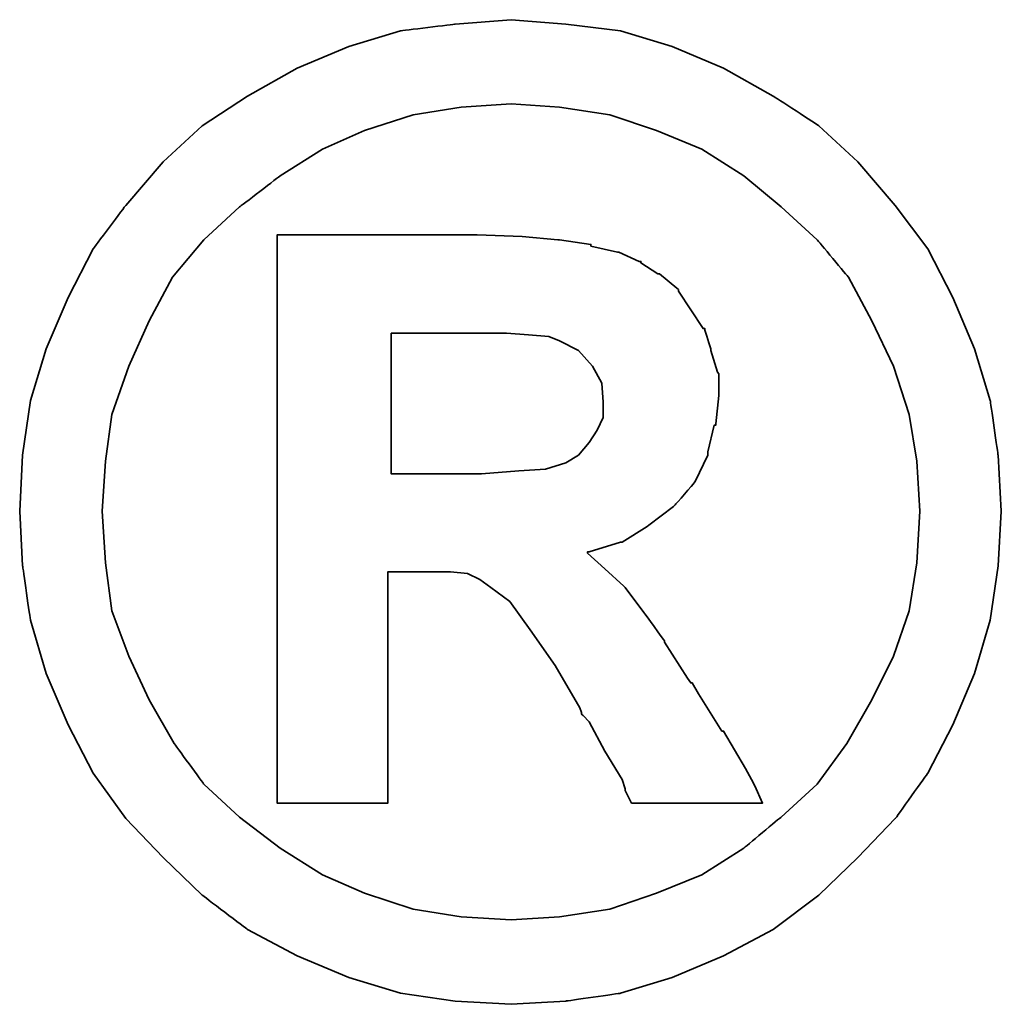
# Model space of a CAD drawing. Header units: millimetres. Extents: x 966 to 1117, y 870 to 966.
# Tile 58 of 60: x 1091.325 to 1091.795, y 926.522 to 926.994. Entities that reach past the tile are written whole.
import ezdxf

# ---------------------------------------------------------------- set-up
doc = ezdxf.new("R2010")
doc.units = ezdxf.units.MM
doc.header["$LTSCALE"] = 0.06
doc.layers.add('DIM', color=4, linetype='CONTINUOUS')
doc.layers.add('layer 1', color=7, linetype='CONTINUOUS')

# ---------------------------------------------------------------- blocks, each defined once
blk = doc.blocks.new('TBI MOTION logo(完整正式版)')
at = {"layer": 'layer 1', "color": 22, "lineweight": 35}
for points, knots in [([(81.20634, 4.98624), (81.20634, 4.98624), (81.18649, 5.32862), (81.18649, 5.32862), (81.18649, 5.32862), (81.18649, 5.32862), (81.13886, 5.66206), (81.13886, 5.66206), (81.13886, 5.66206), (81.13886, 5.66206), (81.04359, 5.97764), (81.04359, 5.97764), (81.04359, 5.97764), (81.04359, 5.97764), (80.91061, 6.29124), (80.91061, 6.29124), (80.91061, 6.29124), (80.91061, 6.29124), (80.75778, 6.58697), (80.75778, 6.58697), (80.75778, 6.58697), (80.75778, 6.58697), (80.5593, 6.85294), (80.5593, 6.85294), (80.5593, 6.85294), (80.5593, 6.85294), (80.33105, 7.1189), (80.33105, 7.1189), (80.33105, 7.1189), (80.33105, 7.1189), (80.09287, 7.33921), (80.09287, 7.33921), (80.09287, 7.33921), (80.09287, 7.33921), (79.815, 7.51982), (79.815, 7.51982), (79.815, 7.51982), (79.815, 7.51982), (79.51133, 7.69051), (79.51133, 7.69051), (79.51133, 7.69051), (79.51133, 7.69051), (79.19773, 7.8235), (79.19773, 7.8235), (79.19773, 7.8235), (79.19773, 7.8235), (78.88215, 7.91877), (78.88215, 7.91877), (78.88215, 7.91877), (78.88215, 7.91877), (78.54871, 7.95846), (78.54871, 7.95846), (78.54871, 7.95846), (78.54871, 7.95846), (78.21526, 7.98625), (78.21526, 7.98625), (78.21526, 7.98625), (78.21526, 7.98625), (77.87388, 7.95846), (77.87388, 7.95846), (77.87388, 7.95846), (77.87388, 7.95846), (77.54044, 7.91877), (77.54044, 7.91877), (77.54044, 7.91877), (77.54044, 7.91877), (77.22485, 7.8235), (77.22485, 7.8235), (77.22485, 7.8235), (77.22485, 7.8235), (76.91027, 7.69051), (76.91027, 7.69051), (76.91027, 7.69051), (76.91027, 7.69051), (76.6056, 7.51982), (76.6056, 7.51982), (76.6056, 7.51982), (76.6056, 7.51982), (76.32972, 7.33921), (76.32972, 7.33921), (76.32972, 7.33921), (76.32972, 7.33921), (76.09154, 7.1189), (76.09154, 7.1189), (76.09154, 7.1189), (76.09154, 7.1189), (75.86329, 6.85294), (75.86329, 6.85294), (75.86329, 6.85294), (75.86329, 6.85294), (75.66382, 6.58697), (75.66382, 6.58697), (75.66382, 6.58697), (75.66382, 6.58697), (75.51099, 6.29124), (75.51099, 6.29124), (75.51099, 6.29124), (75.51099, 6.29124), (75.37702, 5.97764), (75.37702, 5.97764), (75.37702, 5.97764), (75.37702, 5.97764), (75.28175, 5.66206), (75.28175, 5.66206), (75.28175, 5.66206), (75.28175, 5.66206), (75.23411, 5.32862), (75.23411, 5.32862), (75.23411, 5.32862), (75.23411, 5.32862), (75.21625, 4.98624), (75.21625, 4.98624), (75.21625, 4.98624), (75.21625, 4.98624), (75.23411, 4.6528), (75.23411, 4.6528), (75.23411, 4.6528), (75.23411, 4.6528), (75.28175, 4.32035), (75.28175, 4.32035), (75.28175, 4.32035), (75.28175, 4.32035), (75.37702, 3.99583), (75.37702, 3.99583), (75.37702, 3.99583), (75.37702, 3.99583), (75.51099, 3.68224), (75.51099, 3.68224), (75.51099, 3.68224), (75.51099, 3.68224), (75.66382, 3.38749), (75.66382, 3.38749), (75.66382, 3.38749), (75.66382, 3.38749), (75.86329, 3.10963), (75.86329, 3.10963), (75.86329, 3.10963), (75.86329, 3.10963), (76.09154, 2.87145), (76.09154, 2.87145), (76.09154, 2.87145), (76.09154, 2.87145), (76.32972, 2.6432), (76.32972, 2.6432), (76.32972, 2.6432), (76.32972, 2.6432), (76.6056, 2.43381), (76.6056, 2.43381), (76.6056, 2.43381), (76.6056, 2.43381), (76.91027, 2.27205), (76.91027, 2.27205), (76.91027, 2.27205), (76.91027, 2.27205), (77.22485, 2.13906), (77.22485, 2.13906), (77.22485, 2.13906), (77.22485, 2.13906), (77.54044, 2.0438), (77.54044, 2.0438), (77.54044, 2.0438), (77.54044, 2.0438), (77.87388, 1.99616), (77.87388, 1.99616), (77.87388, 1.99616), (77.87388, 1.99616), (78.21526, 1.97631), (78.21526, 1.97631), (78.21526, 1.97631), (78.21526, 1.97631), (78.54871, 1.99616), (78.54871, 1.99616), (78.54871, 1.99616), (78.54871, 1.99616), (78.88215, 2.0438), (78.88215, 2.0438), (78.88215, 2.0438), (78.88215, 2.0438), (79.19773, 2.13906), (79.19773, 2.13906), (79.19773, 2.13906), (79.19773, 2.13906), (79.51133, 2.27205), (79.51133, 2.27205), (79.51133, 2.27205), (79.51133, 2.27205), (79.815, 2.43381), (79.815, 2.43381), (79.815, 2.43381), (79.815, 2.43381), (80.09287, 2.6432), (80.09287, 2.6432), (80.09287, 2.6432), (80.09287, 2.6432), (80.33105, 2.87145), (80.33105, 2.87145), (80.33105, 2.87145), (80.33105, 2.87145), (80.5593, 3.10963), (80.5593, 3.10963), (80.5593, 3.10963), (80.5593, 3.10963), (80.75778, 3.38749), (80.75778, 3.38749), (80.75778, 3.38749), (80.75778, 3.38749), (80.91061, 3.68224), (80.91061, 3.68224), (80.91061, 3.68224), (80.91061, 3.68224), (81.04359, 3.99583), (81.04359, 3.99583), (81.04359, 3.99583), (81.04359, 3.99583), (81.13886, 4.32035), (81.13886, 4.32035), (81.13886, 4.32035), (81.13886, 4.32035), (81.18649, 4.6528), (81.18649, 4.6528), (81.18649, 4.6528), (81.18649, 4.6528), (81.20634, 4.98624), (81.20634, 4.98624)], [0, 0, 0, 0, 0.0178571, 0.0178571, 0.0178571, 0.0178572, 0.0357143, 0.0357143, 0.0357143, 0.0357143, 0.0535714, 0.0535714, 0.0535714, 0.0535714, 0.0714286, 0.0714286, 0.0714286, 0.0714286, 0.0892857, 0.0892857, 0.0892857, 0.0892857, 0.1071429, 0.1071429, 0.1071429, 0.1071429, 0.125, 0.125, 0.125, 0.125, 0.1428571, 0.1428571, 0.1428571, 0.1428572, 0.1607143, 0.1607143, 0.1607143, 0.1607143, 0.1785714, 0.1785714, 0.1785714, 0.1785714, 0.1964286, 0.1964286, 0.1964286, 0.1964286, 0.2142857, 0.2142857, 0.2142857, 0.2142857, 0.2321429, 0.2321429, 0.2321429, 0.2321429, 0.25, 0.25, 0.25, 0.25, 0.2678571, 0.2678571, 0.2678571, 0.2678572, 0.2857143, 0.2857143, 0.2857143, 0.2857143, 0.3035714, 0.3035714, 0.3035714, 0.3035714, 0.3214286, 0.3214286, 0.3214286, 0.3214286, 0.3392857, 0.3392857, 0.3392857, 0.3392857, 0.3571429, 0.3571429, 0.3571429, 0.3571429, 0.375, 0.375, 0.375, 0.375, 0.3928571, 0.3928571, 0.3928571, 0.3928572, 0.4107143, 0.4107143, 0.4107143, 0.4107143, 0.4285714, 0.4285714, 0.4285714, 0.4285714, 0.4464286, 0.4464286, 0.4464286, 0.4464286, 0.4642857, 0.4642857, 0.4642857, 0.4642857, 0.4821429, 0.4821429, 0.4821429, 0.4821429, 0.5, 0.5, 0.5, 0.5, 0.5178571, 0.5178571, 0.5178571, 0.5178572, 0.5357143, 0.5357143, 0.5357143, 0.5357143, 0.5535714, 0.5535714, 0.5535714, 0.5535714, 0.5714286, 0.5714286, 0.5714286, 0.5714286, 0.5892857, 0.5892857, 0.5892857, 0.5892857, 0.6071429, 0.6071429, 0.6071429, 0.6071429, 0.625, 0.625, 0.625, 0.625, 0.6428571, 0.6428571, 0.6428571, 0.6428572, 0.6607143, 0.6607143, 0.6607143, 0.6607143, 0.6785714, 0.6785714, 0.6785714, 0.6785714, 0.6964286, 0.6964286, 0.6964286, 0.6964286, 0.7142857, 0.7142857, 0.7142857, 0.7142857, 0.7321429, 0.7321429, 0.7321429, 0.7321429, 0.75, 0.75, 0.75, 0.75, 0.7678571, 0.7678571, 0.7678571, 0.7678572, 0.7857143, 0.7857143, 0.7857143, 0.7857143, 0.8035714, 0.8035714, 0.8035714, 0.8035714, 0.8214286, 0.8214286, 0.8214286, 0.8214286, 0.8392857, 0.8392857, 0.8392857, 0.8392857, 0.8571429, 0.8571429, 0.8571429, 0.8571429, 0.875, 0.875, 0.875, 0.875, 0.8928571, 0.8928571, 0.8928571, 0.8928572, 0.9107143, 0.9107143, 0.9107143, 0.9107143, 0.9285714, 0.9285714, 0.9285714, 0.9285714, 0.9464286, 0.9464286, 0.9464286, 0.9464286, 0.9642857, 0.9642857, 0.9642857, 0.9642857, 0.9821429, 0.9821429, 0.9821429, 0.9821429, 1, 1, 1, 1]), ([(80.71014, 4.98624), (80.71014, 4.98624), (80.69129, 5.29091), (80.69129, 5.29091), (80.69129, 5.29091), (80.69129, 5.29091), (80.64464, 5.57672), (80.64464, 5.57672), (80.64464, 5.57672), (80.64464, 5.57672), (80.54937, 5.87245), (80.54937, 5.87245), (80.54937, 5.87245), (80.54937, 5.87245), (80.41639, 6.14833), (80.41639, 6.14833), (80.41639, 6.14833), (80.41639, 6.14833), (80.27349, 6.41429), (80.27349, 6.41429), (80.27349, 6.41429), (80.27349, 6.41429), (80.08295, 6.64255), (80.08295, 6.64255), (80.08295, 6.64255), (80.08295, 6.64255), (79.86264, 6.84301), (79.86264, 6.84301), (79.86264, 6.84301), (79.86264, 6.84301), (79.63439, 7.03355), (79.63439, 7.03355), (79.63439, 7.03355), (79.63439, 7.03355), (79.37835, 7.1963), (79.37835, 7.1963), (79.37835, 7.1963), (79.37835, 7.1963), (79.10246, 7.30944), (79.10246, 7.30944), (79.10246, 7.30944), (79.10246, 7.30944), (78.81665, 7.40471), (78.81665, 7.40471), (78.81665, 7.40471), (78.81665, 7.40471), (78.511, 7.45234), (78.511, 7.45234), (78.511, 7.45234), (78.511, 7.45234), (78.21526, 7.47219), (78.21526, 7.47219), (78.21526, 7.47219), (78.21526, 7.47219), (77.9106, 7.45234), (77.9106, 7.45234), (77.9106, 7.45234), (77.9106, 7.45234), (77.61685, 7.40471), (77.61685, 7.40471), (77.61685, 7.40471), (77.61685, 7.40471), (77.32012, 7.30944), (77.32012, 7.30944), (77.32012, 7.30944), (77.32012, 7.30944), (77.06309, 7.1963), (77.06309, 7.1963), (77.06309, 7.1963), (77.06309, 7.1963), (76.80606, 7.03355), (76.80606, 7.03355), (76.80606, 7.03355), (76.80606, 7.03355), (76.55797, 6.84301), (76.55797, 6.84301), (76.55797, 6.84301), (76.55797, 6.84301), (76.34063, 6.64255), (76.34063, 6.64255), (76.34063, 6.64255), (76.34063, 6.64255), (76.1491, 6.41429), (76.1491, 6.41429), (76.1491, 6.41429), (76.1491, 6.41429), (76.0062, 6.14833), (76.0062, 6.14833), (76.0062, 6.14833), (76.0062, 6.14833), (75.88314, 5.87245), (75.88314, 5.87245), (75.88314, 5.87245), (75.88314, 5.87245), (75.77794, 5.57672), (75.77794, 5.57672), (75.77794, 5.57672), (75.77794, 5.57672), (75.73924, 5.29091), (75.73924, 5.29091), (75.73924, 5.29091), (75.73924, 5.29091), (75.72039, 4.98624), (75.72039, 4.98624), (75.72039, 4.98624), (75.72039, 4.98624), (75.73924, 4.67165), (75.73924, 4.67165), (75.73924, 4.67165), (75.73924, 4.67165), (75.77794, 4.37791), (75.77794, 4.37791), (75.77794, 4.37791), (75.77794, 4.37791), (75.88314, 4.10102), (75.88314, 4.10102), (75.88314, 4.10102), (75.88314, 4.10102), (76.0062, 3.83407), (76.0062, 3.83407), (76.0062, 3.83407), (76.0062, 3.83407), (76.15902, 3.56811), (76.15902, 3.56811), (76.15902, 3.56811), (76.15902, 3.56811), (76.34063, 3.32001), (76.34063, 3.32001), (76.34063, 3.32001), (76.34063, 3.32001), (76.55797, 3.11955), (76.55797, 3.11955), (76.55797, 3.11955), (76.55797, 3.11955), (76.80606, 2.92901), (76.80606, 2.92901), (76.80606, 2.92901), (76.80606, 2.92901), (77.06309, 2.76725), (77.06309, 2.76725), (77.06309, 2.76725), (77.06309, 2.76725), (77.32012, 2.65412), (77.32012, 2.65412), (77.32012, 2.65412), (77.32012, 2.65412), (77.61685, 2.55786), (77.61685, 2.55786), (77.61685, 2.55786), (77.61685, 2.55786), (77.9106, 2.51022), (77.9106, 2.51022), (77.9106, 2.51022), (77.9106, 2.51022), (78.21526, 2.49137), (78.21526, 2.49137), (78.21526, 2.49137), (78.21526, 2.49137), (78.511, 2.51022), (78.511, 2.51022), (78.511, 2.51022), (78.511, 2.51022), (78.81665, 2.55786), (78.81665, 2.55786), (78.81665, 2.55786), (78.81665, 2.55786), (79.10246, 2.65412), (79.10246, 2.65412), (79.10246, 2.65412), (79.10246, 2.65412), (79.37835, 2.76725), (79.37835, 2.76725), (79.37835, 2.76725), (79.37835, 2.76725), (79.63439, 2.92901), (79.63439, 2.92901), (79.63439, 2.92901), (79.63439, 2.92901), (79.86264, 3.11955), (79.86264, 3.11955), (79.86264, 3.11955), (79.86264, 3.11955), (80.08295, 3.32001), (80.08295, 3.32001), (80.08295, 3.32001), (80.08295, 3.32001), (80.26356, 3.56811), (80.26356, 3.56811), (80.26356, 3.56811), (80.26356, 3.56811), (80.41639, 3.83407), (80.41639, 3.83407), (80.41639, 3.83407), (80.41639, 3.83407), (80.54937, 4.10102), (80.54937, 4.10102), (80.54937, 4.10102), (80.54937, 4.10102), (80.64464, 4.37791), (80.64464, 4.37791), (80.64464, 4.37791), (80.64464, 4.37791), (80.69129, 4.67165), (80.69129, 4.67165), (80.69129, 4.67165), (80.69129, 4.67165), (80.71014, 4.98624), (80.71014, 4.98624)], [0, 0, 0, 0, 0.0192308, 0.0192308, 0.0192308, 0.0192308, 0.0384615, 0.0384615, 0.0384615, 0.0384615, 0.0576923, 0.0576923, 0.0576923, 0.0576923, 0.0769231, 0.0769231, 0.0769231, 0.0769231, 0.0961538, 0.0961538, 0.0961538, 0.0961539, 0.1153846, 0.1153846, 0.1153846, 0.1153846, 0.1346154, 0.1346154, 0.1346154, 0.1346154, 0.1538462, 0.1538462, 0.1538462, 0.1538462, 0.1730769, 0.1730769, 0.1730769, 0.1730769, 0.1923077, 0.1923077, 0.1923077, 0.1923077, 0.2115385, 0.2115385, 0.2115385, 0.2115385, 0.2307692, 0.2307692, 0.2307692, 0.2307692, 0.25, 0.25, 0.25, 0.25, 0.2692308, 0.2692308, 0.2692308, 0.2692308, 0.2884615, 0.2884615, 0.2884615, 0.2884615, 0.3076923, 0.3076923, 0.3076923, 0.3076923, 0.3269231, 0.3269231, 0.3269231, 0.3269231, 0.3461538, 0.3461538, 0.3461538, 0.3461539, 0.3653846, 0.3653846, 0.3653846, 0.3653846, 0.3846154, 0.3846154, 0.3846154, 0.3846154, 0.4038462, 0.4038462, 0.4038462, 0.4038462, 0.4230769, 0.4230769, 0.4230769, 0.4230769, 0.4423077, 0.4423077, 0.4423077, 0.4423077, 0.4615385, 0.4615385, 0.4615385, 0.4615385, 0.4807692, 0.4807692, 0.4807692, 0.4807692, 0.5, 0.5, 0.5, 0.5, 0.5192308, 0.5192308, 0.5192308, 0.5192308, 0.5384615, 0.5384615, 0.5384615, 0.5384615, 0.5576923, 0.5576923, 0.5576923, 0.5576923, 0.5769231, 0.5769231, 0.5769231, 0.5769231, 0.5961538, 0.5961538, 0.5961538, 0.5961539, 0.6153846, 0.6153846, 0.6153846, 0.6153846, 0.6346154, 0.6346154, 0.6346154, 0.6346154, 0.6538462, 0.6538462, 0.6538462, 0.6538462, 0.6730769, 0.6730769, 0.6730769, 0.6730769, 0.6923077, 0.6923077, 0.6923077, 0.6923077, 0.7115385, 0.7115385, 0.7115385, 0.7115385, 0.7307692, 0.7307692, 0.7307692, 0.7307692, 0.75, 0.75, 0.75, 0.75, 0.7692308, 0.7692308, 0.7692308, 0.7692308, 0.7884615, 0.7884615, 0.7884615, 0.7884615, 0.8076923, 0.8076923, 0.8076923, 0.8076923, 0.8269231, 0.8269231, 0.8269231, 0.8269231, 0.8461538, 0.8461538, 0.8461538, 0.8461539, 0.8653846, 0.8653846, 0.8653846, 0.8653846, 0.8846154, 0.8846154, 0.8846154, 0.8846154, 0.9038462, 0.9038462, 0.9038462, 0.9038462, 0.9230769, 0.9230769, 0.9230769, 0.9230769, 0.9423077, 0.9423077, 0.9423077, 0.9423077, 0.9615385, 0.9615385, 0.9615385, 0.9615385, 0.9807692, 0.9807692, 0.9807692, 0.9807692, 1, 1, 1, 1]), ([(76.78721, 3.2823), (76.78721, 3.2823), (76.78721, 3.32001), (76.78721, 3.32001), (76.78721, 3.32001), (76.78721, 3.32001), (76.78721, 3.42422), (76.78721, 3.42422), (76.78721, 3.42422), (76.78721, 3.42422), (76.78721, 3.59689), (76.78721, 3.59689), (76.78721, 3.59689), (76.78721, 3.59689), (76.78721, 3.80529), (76.78721, 3.80529), (76.78721, 3.80529), (76.78721, 3.80529), (76.78721, 4.0524), (76.78721, 4.0524), (76.78721, 4.0524), (76.78721, 4.0524), (76.78721, 4.32035), (76.78721, 4.32035), (76.78721, 4.32035), (76.78721, 4.32035), (76.78721, 4.92868), (76.78721, 4.92868), (76.78721, 4.92868), (76.78721, 4.92868), (76.78721, 5.53801), (76.78721, 5.53801), (76.78721, 5.53801), (76.78721, 5.53801), (76.78721, 5.82482), (76.78721, 5.82482), (76.78721, 5.82482), (76.78721, 5.82482), (76.78721, 6.07291), (76.78721, 6.07291), (76.78721, 6.07291), (76.78721, 6.07291), (76.78721, 6.30017), (76.78721, 6.30017), (76.78721, 6.30017), (76.78721, 6.30017), (76.78721, 6.45399), (76.78721, 6.45399), (76.78721, 6.45399), (76.78721, 6.45399), (76.78721, 6.5572), (76.78721, 6.5572), (76.78721, 6.5572), (76.78721, 6.5572), (76.78721, 6.59689), (76.78721, 6.59689), (76.78721, 6.59689), (76.78721, 6.59689), (76.78721, 6.67232), (76.78721, 6.67232), (76.78721, 6.67232), (76.78721, 6.67232), (76.8537, 6.67232), (76.8537, 6.67232), (76.8537, 6.67232), (76.8537, 6.67232), (76.87355, 6.67232), (76.87355, 6.67232), (76.87355, 6.67232), (76.87355, 6.67232), (76.91027, 6.67232), (76.91027, 6.67232), (76.91027, 6.67232), (76.91027, 6.67232), (77.04424, 6.67232), (77.04424, 6.67232), (77.04424, 6.67232), (77.04424, 6.67232), (77.22485, 6.67232), (77.22485, 6.67232), (77.22485, 6.67232), (77.22485, 6.67232), (77.43524, 6.67232), (77.43524, 6.67232), (77.43524, 6.67232), (77.43524, 6.67232), (77.65357, 6.67232), (77.65357, 6.67232), (77.65357, 6.67232), (77.65357, 6.67232), (77.82625, 6.67232), (77.82625, 6.67232), (77.82625, 6.67232), (77.82625, 6.67232), (77.94037, 6.67232), (77.94037, 6.67232), (77.94037, 6.67232), (77.94037, 6.67232), (77.97709, 6.67232), (77.97709, 6.67232), (77.97709, 6.67232), (77.97709, 6.67232), (77.99694, 6.67232), (77.99694, 6.67232), (77.99694, 6.67232), (77.99694, 6.67232), (78.00686, 6.67232), (78.00686, 6.67232), (78.00686, 6.67232), (78.00686, 6.67232), (78.28275, 6.6624), (78.28275, 6.6624), (78.28275, 6.6624), (78.28275, 6.6624), (78.50107, 6.64255), (78.50107, 6.64255), (78.50107, 6.64255), (78.50107, 6.64255), (78.511, 6.64255), (78.511, 6.64255), (78.511, 6.64255), (78.511, 6.64255), (78.70154, 6.61476), (78.70154, 6.61476), (78.70154, 6.61476), (78.70154, 6.61476), (78.70154, 6.60483), (78.70154, 6.60483), (78.70154, 6.60483), (78.70154, 6.60483), (78.86429, 6.56713), (78.86429, 6.56713), (78.86429, 6.56713), (78.86429, 6.56713), (78.87223, 6.56713), (78.87223, 6.56713), (78.87223, 6.56713), (78.87223, 6.56713), (78.99727, 6.51056), (78.99727, 6.51056), (78.99727, 6.51056), (78.99727, 6.51056), (79.00719, 6.51056), (79.00719, 6.51056), (79.00719, 6.51056), (79.00719, 6.51056), (79.00719, 6.50162), (79.00719, 6.50162), (79.00719, 6.50162), (79.00719, 6.50162), (79.1104, 6.43415), (79.1104, 6.43415), (79.1104, 6.43415), (79.1104, 6.43415), (79.12132, 6.43415), (79.12132, 6.43415), (79.12132, 6.43415), (79.12132, 6.43415), (79.22552, 6.34781), (79.22552, 6.34781), (79.22552, 6.34781), (79.22552, 6.34781), (79.23544, 6.33888), (79.23544, 6.33888), (79.23544, 6.33888), (79.23544, 6.33888), (79.23544, 6.32895), (79.23544, 6.32895), (79.23544, 6.32895), (79.23544, 6.32895), (79.31087, 6.21483), (79.31087, 6.21483), (79.31087, 6.21483), (79.31087, 6.21483), (79.38629, 6.1007), (79.38629, 6.1007), (79.38629, 6.1007), (79.38629, 6.1007), (79.3972, 6.1007), (79.3972, 6.1007), (79.3972, 6.1007), (79.3972, 6.1007), (79.3972, 6.09078), (79.3972, 6.09078), (79.3972, 6.09078), (79.3972, 6.09078), (79.43392, 5.97764), (79.43392, 5.97764), (79.43392, 5.97764), (79.43392, 5.97764), (79.43392, 5.96772), (79.43392, 5.96772), (79.43392, 5.96772), (79.43392, 5.96772), (79.47362, 5.83474), (79.47362, 5.83474), (79.47362, 5.83474), (79.47362, 5.83474), (79.48156, 5.82482), (79.48156, 5.82482), (79.48156, 5.82482), (79.48156, 5.82482), (79.48156, 5.69977), (79.48156, 5.69977), (79.48156, 5.69977), (79.48156, 5.69977), (79.48156, 5.69183), (79.48156, 5.69183), (79.48156, 5.69183), (79.48156, 5.69183), (79.4637, 5.51915), (79.4637, 5.51915), (79.4637, 5.51915), (79.4637, 5.51915), (79.4637, 5.51122), (79.4637, 5.51122), (79.4637, 5.51122), (79.4637, 5.51122), (79.45377, 5.51122), (79.45377, 5.51122), (79.45377, 5.51122), (79.45377, 5.51122), (79.41507, 5.34847), (79.41507, 5.34847), (79.41507, 5.34847), (79.41507, 5.34847), (79.41507, 5.33854), (79.41507, 5.33854), (79.41507, 5.33854), (79.41507, 5.33854), (79.41507, 5.32862), (79.41507, 5.32862), (79.41507, 5.32862), (79.41507, 5.32862), (79.33865, 5.16785), (79.33865, 5.16785), (79.33865, 5.16785), (79.33865, 5.16785), (79.33071, 5.15693), (79.33071, 5.15693), (79.33071, 5.15693), (79.33071, 5.15693), (79.2156, 5.02495), (79.2156, 5.02495), (79.2156, 5.02495), (79.2156, 5.02495), (79.20567, 5.01502), (79.20567, 5.01502), (79.20567, 5.01502), (79.20567, 5.01502), (79.05483, 4.89991), (79.05483, 4.89991), (79.05483, 4.89991), (79.05483, 4.89991), (79.04491, 4.89197), (79.04491, 4.89197), (79.04491, 4.89197), (79.04491, 4.89197), (78.89208, 4.7967), (78.89208, 4.7967), (78.89208, 4.7967), (78.89208, 4.7967), (78.88215, 4.7967), (78.88215, 4.7967), (78.88215, 4.7967), (78.88215, 4.7967), (78.69161, 4.73913), (78.69161, 4.73913), (78.69161, 4.73913), (78.69161, 4.73913), (78.68169, 4.73913), (78.68169, 4.73913), (78.68169, 4.73913), (78.68169, 4.73913), (78.68169, 4.72921), (78.68169, 4.72921), (78.68169, 4.72921), (78.68169, 4.72921), (78.78688, 4.63394), (78.78688, 4.63394), (78.78688, 4.63394), (78.78688, 4.63394), (78.902, 4.52875), (78.902, 4.52875), (78.902, 4.52875), (78.902, 4.52875), (78.91093, 4.52081), (78.91093, 4.52081), (78.91093, 4.52081), (78.91093, 4.52081), (79.02506, 4.36798), (79.02506, 4.36798), (79.02506, 4.36798), (79.02506, 4.36798), (79.1501, 4.1953), (79.1501, 4.1953), (79.1501, 4.1953), (79.1501, 4.1953), (79.1501, 4.18736), (79.1501, 4.18736), (79.1501, 4.18736), (79.1501, 4.18736), (79.29201, 3.96705), (79.29201, 3.96705), (79.29201, 3.96705), (79.29201, 3.96705), (79.31087, 3.93828), (79.31087, 3.93828), (79.31087, 3.93828), (79.31087, 3.93828), (79.32079, 3.93828), (79.32079, 3.93828), (79.32079, 3.93828), (79.32079, 3.93828), (79.3585, 3.87178), (79.3585, 3.87178), (79.3585, 3.87178), (79.3585, 3.87178), (79.50141, 3.64353), (79.50141, 3.64353), (79.50141, 3.64353), (79.50141, 3.64353), (79.51133, 3.64353), (79.51133, 3.64353), (79.51133, 3.64353), (79.51133, 3.64353), (79.64431, 3.41528), (79.64431, 3.41528), (79.64431, 3.41528), (79.64431, 3.41528), (79.68202, 3.3478), (79.68202, 3.3478), (79.68202, 3.3478), (79.68202, 3.3478), (79.70187, 3.31009), (79.70187, 3.31009), (79.70187, 3.31009), (79.70187, 3.31009), (79.7495, 3.2049), (79.7495, 3.2049), (79.7495, 3.2049), (79.7495, 3.2049), (79.64431, 3.2049), (79.64431, 3.2049), (79.64431, 3.2049), (79.64431, 3.2049), (79.62546, 3.2049), (79.62546, 3.2049), (79.62546, 3.2049), (79.62546, 3.2049), (79.53912, 3.2049), (79.53912, 3.2049), (79.53912, 3.2049), (79.53912, 3.2049), (79.31087, 3.2049), (79.31087, 3.2049), (79.31087, 3.2049), (79.31087, 3.2049), (79.08262, 3.2049), (79.08262, 3.2049), (79.08262, 3.2049), (79.08262, 3.2049), (79.00719, 3.2049), (79.00719, 3.2049), (79.00719, 3.2049), (79.00719, 3.2049), (78.98735, 3.2049), (78.98735, 3.2049), (78.98735, 3.2049), (78.98735, 3.2049), (78.94964, 3.2049), (78.94964, 3.2049), (78.94964, 3.2049), (78.94964, 3.2049), (78.92979, 3.24459), (78.92979, 3.24459), (78.92979, 3.24459), (78.92979, 3.24459), (78.91093, 3.2823), (78.91093, 3.2823), (78.91093, 3.2823), (78.91093, 3.2823), (78.91093, 3.29223), (78.91093, 3.29223), (78.91093, 3.29223), (78.91093, 3.29223), (78.89208, 3.3478), (78.89208, 3.3478), (78.89208, 3.3478), (78.89208, 3.3478), (78.78688, 3.52048), (78.78688, 3.52048), (78.78688, 3.52048), (78.78688, 3.52048), (78.69161, 3.7001), (78.69161, 3.7001), (78.69161, 3.7001), (78.69161, 3.7001), (78.6539, 3.7388), (78.6539, 3.7388), (78.6539, 3.7388), (78.6539, 3.7388), (78.64398, 3.74873), (78.64398, 3.74873), (78.64398, 3.74873), (78.64398, 3.74873), (78.64398, 3.75766), (78.64398, 3.75766), (78.64398, 3.75766), (78.64398, 3.75766), (78.63405, 3.78644), (78.63405, 3.78644), (78.63405, 3.78644), (78.63405, 3.78644), (78.48321, 4.04347), (78.48321, 4.04347), (78.48321, 4.04347), (78.48321, 4.04347), (78.33038, 4.2618), (78.33038, 4.2618), (78.33038, 4.2618), (78.33038, 4.2618), (78.20732, 4.43447), (78.20732, 4.43447), (78.20732, 4.43447), (78.20732, 4.43447), (78.09221, 4.52081), (78.09221, 4.52081), (78.09221, 4.52081), (78.09221, 4.52081), (78.02472, 4.56845), (78.02472, 4.56845), (78.02472, 4.56845), (78.02472, 4.56845), (77.9493, 4.60616), (77.9493, 4.60616), (77.9493, 4.60616), (77.9493, 4.60616), (77.8451, 4.61608), (77.8451, 4.61608), (77.8451, 4.61608), (77.8451, 4.61608), (77.71113, 4.61608), (77.71113, 4.61608), (77.71113, 4.61608), (77.71113, 4.61608), (77.69128, 4.61608), (77.69128, 4.61608), (77.69128, 4.61608), (77.69128, 4.61608), (77.67342, 4.61608), (77.67342, 4.61608), (77.67342, 4.61608), (77.67342, 4.61608), (77.5583, 4.61608), (77.5583, 4.61608), (77.5583, 4.61608), (77.5583, 4.61608), (77.46303, 4.61608), (77.46303, 4.61608), (77.46303, 4.61608), (77.46303, 4.61608), (77.46303, 4.54761), (77.46303, 4.54761), (77.46303, 4.54761), (77.46303, 4.54761), (77.46303, 4.47318), (77.46303, 4.47318), (77.46303, 4.47318), (77.46303, 4.47318), (77.46303, 4.24294), (77.46303, 4.24294), (77.46303, 4.24294), (77.46303, 4.24294), (77.46303, 3.99583), (77.46303, 3.99583), (77.46303, 3.99583), (77.46303, 3.99583), (77.46303, 3.72888), (77.46303, 3.72888), (77.46303, 3.72888), (77.46303, 3.72888), (77.46303, 3.51055), (77.46303, 3.51055), (77.46303, 3.51055), (77.46303, 3.51055), (77.46303, 3.42422), (77.46303, 3.42422), (77.46303, 3.42422), (77.46303, 3.42422), (77.46303, 3.35773), (77.46303, 3.35773), (77.46303, 3.35773), (77.46303, 3.35773), (77.46303, 3.30017), (77.46303, 3.30017), (77.46303, 3.30017), (77.46303, 3.30017), (77.46303, 3.2823), (77.46303, 3.2823), (77.46303, 3.2823), (77.46303, 3.2823), (77.46303, 3.2049), (77.46303, 3.2049), (77.46303, 3.2049), (77.46303, 3.2049), (77.39753, 3.2049), (77.39753, 3.2049), (77.39753, 3.2049), (77.39753, 3.2049), (77.37768, 3.2049), (77.37768, 3.2049), (77.37768, 3.2049), (77.37768, 3.2049), (77.32012, 3.2049), (77.32012, 3.2049), (77.32012, 3.2049), (77.32012, 3.2049), (77.12165, 3.2049), (77.12165, 3.2049), (77.12165, 3.2049), (77.12165, 3.2049), (76.94897, 3.2049), (76.94897, 3.2049), (76.94897, 3.2049), (76.94897, 3.2049), (76.8924, 3.2049), (76.8924, 3.2049), (76.8924, 3.2049), (76.8924, 3.2049), (76.8537, 3.2049), (76.8537, 3.2049), (76.8537, 3.2049), (76.8537, 3.2049), (76.78721, 3.2049), (76.78721, 3.2049), (76.78721, 3.2049), (76.78721, 3.2049), (76.78721, 3.2823), (76.78721, 3.2823)], [0, 0, 0, 0, 0.0074074, 0.0074074, 0.0074074, 0.0074074, 0.0148148, 0.0148148, 0.0148148, 0.0148148, 0.0222222, 0.0222222, 0.0222222, 0.0222222, 0.0296296, 0.0296296, 0.0296296, 0.0296296, 0.037037, 0.037037, 0.037037, 0.037037, 0.0444444, 0.0444444, 0.0444444, 0.0444445, 0.0518519, 0.0518519, 0.0518519, 0.0518519, 0.0592593, 0.0592593, 0.0592593, 0.0592593, 0.0666667, 0.0666667, 0.0666667, 0.0666667, 0.0740741, 0.0740741, 0.0740741, 0.0740741, 0.0814815, 0.0814815, 0.0814815, 0.0814815, 0.0888889, 0.0888889, 0.0888889, 0.0888889, 0.0962963, 0.0962963, 0.0962963, 0.0962963, 0.1037037, 0.1037037, 0.1037037, 0.1037037, 0.1111111, 0.1111111, 0.1111111, 0.1111111, 0.1185185, 0.1185185, 0.1185185, 0.1185185, 0.1259259, 0.1259259, 0.1259259, 0.1259259, 0.1333333, 0.1333333, 0.1333333, 0.1333333, 0.1407407, 0.1407407, 0.1407407, 0.1407408, 0.1481481, 0.1481481, 0.1481481, 0.1481482, 0.1555556, 0.1555556, 0.1555556, 0.1555556, 0.162963, 0.162963, 0.162963, 0.162963, 0.1703704, 0.1703704, 0.1703704, 0.1703704, 0.1777778, 0.1777778, 0.1777778, 0.1777778, 0.1851852, 0.1851852, 0.1851852, 0.1851852, 0.1925926, 0.1925926, 0.1925926, 0.1925926, 0.2, 0.2, 0.2, 0.2, 0.2074074, 0.2074074, 0.2074074, 0.2074074, 0.2148148, 0.2148148, 0.2148148, 0.2148148, 0.2222222, 0.2222222, 0.2222222, 0.2222222, 0.2296296, 0.2296296, 0.2296296, 0.2296296, 0.237037, 0.237037, 0.237037, 0.237037, 0.2444444, 0.2444444, 0.2444444, 0.2444445, 0.2518519, 0.2518519, 0.2518519, 0.2518519, 0.2592593, 0.2592593, 0.2592593, 0.2592593, 0.2666667, 0.2666667, 0.2666667, 0.2666667, 0.2740741, 0.2740741, 0.2740741, 0.2740741, 0.2814815, 0.2814815, 0.2814815, 0.2814815, 0.2888889, 0.2888889, 0.2888889, 0.2888889, 0.2962963, 0.2962963, 0.2962963, 0.2962963, 0.3037037, 0.3037037, 0.3037037, 0.3037037, 0.3111111, 0.3111111, 0.3111111, 0.3111111, 0.3185185, 0.3185185, 0.3185185, 0.3185185, 0.3259259, 0.3259259, 0.3259259, 0.3259259, 0.3333333, 0.3333333, 0.3333333, 0.3333333, 0.3407407, 0.3407407, 0.3407407, 0.3407408, 0.3481481, 0.3481481, 0.3481481, 0.3481482, 0.3555556, 0.3555556, 0.3555556, 0.3555556, 0.362963, 0.362963, 0.362963, 0.362963, 0.3703704, 0.3703704, 0.3703704, 0.3703704, 0.3777778, 0.3777778, 0.3777778, 0.3777778, 0.3851852, 0.3851852, 0.3851852, 0.3851852, 0.3925926, 0.3925926, 0.3925926, 0.3925926, 0.4, 0.4, 0.4, 0.4, 0.4074074, 0.4074074, 0.4074074, 0.4074074, 0.4148148, 0.4148148, 0.4148148, 0.4148148, 0.4222222, 0.4222222, 0.4222222, 0.4222222, 0.4296296, 0.4296296, 0.4296296, 0.4296296, 0.437037, 0.437037, 0.437037, 0.437037, 0.4444444, 0.4444444, 0.4444444, 0.4444445, 0.4518519, 0.4518519, 0.4518519, 0.4518519, 0.4592593, 0.4592593, 0.4592593, 0.4592593, 0.4666667, 0.4666667, 0.4666667, 0.4666667, 0.4740741, 0.4740741, 0.4740741, 0.4740741, 0.4814815, 0.4814815, 0.4814815, 0.4814815, 0.4888889, 0.4888889, 0.4888889, 0.4888889, 0.4962963, 0.4962963, 0.4962963, 0.4962963, 0.5037037, 0.5037037, 0.5037037, 0.5037037, 0.5111111, 0.5111111, 0.5111111, 0.5111111, 0.5185185, 0.5185185, 0.5185185, 0.5185185, 0.5259259, 0.5259259, 0.5259259, 0.5259259, 0.5333333, 0.5333333, 0.5333333, 0.5333333, 0.5407407, 0.5407407, 0.5407407, 0.5407408, 0.5481481, 0.5481481, 0.5481481, 0.5481482, 0.5555556, 0.5555556, 0.5555556, 0.5555556, 0.562963, 0.562963, 0.562963, 0.562963, 0.5703704, 0.5703704, 0.5703704, 0.5703704, 0.5777778, 0.5777778, 0.5777778, 0.5777778, 0.5851852, 0.5851852, 0.5851852, 0.5851852, 0.5925926, 0.5925926, 0.5925926, 0.5925926, 0.6, 0.6, 0.6, 0.6, 0.6074074, 0.6074074, 0.6074074, 0.6074074, 0.6148148, 0.6148148, 0.6148148, 0.6148148, 0.6222222, 0.6222222, 0.6222222, 0.6222222, 0.6296296, 0.6296296, 0.6296296, 0.6296296, 0.637037, 0.637037, 0.637037, 0.637037, 0.6444444, 0.6444444, 0.6444444, 0.6444445, 0.6518519, 0.6518519, 0.6518519, 0.6518519, 0.6592593, 0.6592593, 0.6592593, 0.6592593, 0.6666667, 0.6666667, 0.6666667, 0.6666667, 0.6740741, 0.6740741, 0.6740741, 0.6740741, 0.6814815, 0.6814815, 0.6814815, 0.6814815, 0.6888889, 0.6888889, 0.6888889, 0.6888889, 0.6962963, 0.6962963, 0.6962963, 0.6962963, 0.7037037, 0.7037037, 0.7037037, 0.7037037, 0.7111111, 0.7111111, 0.7111111, 0.7111111, 0.7185185, 0.7185185, 0.7185185, 0.7185185, 0.7259259, 0.7259259, 0.7259259, 0.7259259, 0.7333333, 0.7333333, 0.7333333, 0.7333333, 0.7407407, 0.7407407, 0.7407407, 0.7407408, 0.7481481, 0.7481481, 0.7481481, 0.7481482, 0.7555556, 0.7555556, 0.7555556, 0.7555556, 0.762963, 0.762963, 0.762963, 0.762963, 0.7703704, 0.7703704, 0.7703704, 0.7703704, 0.7777778, 0.7777778, 0.7777778, 0.7777778, 0.7851852, 0.7851852, 0.7851852, 0.7851852, 0.7925926, 0.7925926, 0.7925926, 0.7925926, 0.8, 0.8, 0.8, 0.8, 0.8074074, 0.8074074, 0.8074074, 0.8074074, 0.8148148, 0.8148148, 0.8148148, 0.8148148, 0.8222222, 0.8222222, 0.8222222, 0.8222222, 0.8296296, 0.8296296, 0.8296296, 0.8296296, 0.837037, 0.837037, 0.837037, 0.837037, 0.8444444, 0.8444444, 0.8444444, 0.8444445, 0.8518519, 0.8518519, 0.8518519, 0.8518519, 0.8592593, 0.8592593, 0.8592593, 0.8592593, 0.8666667, 0.8666667, 0.8666667, 0.8666667, 0.8740741, 0.8740741, 0.8740741, 0.8740741, 0.8814815, 0.8814815, 0.8814815, 0.8814815, 0.8888889, 0.8888889, 0.8888889, 0.8888889, 0.8962963, 0.8962963, 0.8962963, 0.8962963, 0.9037037, 0.9037037, 0.9037037, 0.9037037, 0.9111111, 0.9111111, 0.9111111, 0.9111111, 0.9185185, 0.9185185, 0.9185185, 0.9185185, 0.9259259, 0.9259259, 0.9259259, 0.9259259, 0.9333333, 0.9333333, 0.9333333, 0.9333333, 0.9407407, 0.9407407, 0.9407407, 0.9407408, 0.9481481, 0.9481481, 0.9481481, 0.9481482, 0.9555556, 0.9555556, 0.9555556, 0.9555556, 0.962963, 0.962963, 0.962963, 0.962963, 0.9703704, 0.9703704, 0.9703704, 0.9703704, 0.9777778, 0.9777778, 0.9777778, 0.9777778, 0.9851852, 0.9851852, 0.9851852, 0.9851852, 0.9925926, 0.9925926, 0.9925926, 0.9925926, 1, 1, 1, 1]), ([(77.48288, 6.07291), (77.48288, 6.07291), (77.48288, 5.99551), (77.48288, 5.99551), (77.48288, 5.99551), (77.48288, 5.99551), (77.48288, 5.82482), (77.48288, 5.82482), (77.48288, 5.82482), (77.48288, 5.82482), (77.48288, 5.63328), (77.48288, 5.63328), (77.48288, 5.63328), (77.48288, 5.63328), (77.48288, 5.46358), (77.48288, 5.46358), (77.48288, 5.46358), (77.48288, 5.46358), (77.48288, 5.29091), (77.48288, 5.29091), (77.48288, 5.29091), (77.48288, 5.29091), (77.48288, 5.21449), (77.48288, 5.21449), (77.48288, 5.21449), (77.48288, 5.21449), (77.50074, 5.21449), (77.50074, 5.21449), (77.50074, 5.21449), (77.50074, 5.21449), (77.71113, 5.21449), (77.71113, 5.21449), (77.71113, 5.21449), (77.71113, 5.21449), (77.94037, 5.21449), (77.94037, 5.21449), (77.94037, 5.21449), (77.94037, 5.21449), (78.01579, 5.21449), (78.01579, 5.21449), (78.01579, 5.21449), (78.01579, 5.21449), (78.03465, 5.21449), (78.03465, 5.21449), (78.03465, 5.21449), (78.03465, 5.21449), (78.2629, 5.23335), (78.2629, 5.23335), (78.2629, 5.23335), (78.2629, 5.23335), (78.42565, 5.24327), (78.42565, 5.24327), (78.42565, 5.24327), (78.42565, 5.24327), (78.54871, 5.28098), (78.54871, 5.28098), (78.54871, 5.28098), (78.54871, 5.28098), (78.62611, 5.32862), (78.62611, 5.32862), (78.62611, 5.32862), (78.62611, 5.32862), (78.69161, 5.40503), (78.69161, 5.40503), (78.69161, 5.40503), (78.69161, 5.40503), (78.73925, 5.48145), (78.73925, 5.48145), (78.73925, 5.48145), (78.73925, 5.48145), (78.77696, 5.55885), (78.77696, 5.55885), (78.77696, 5.55885), (78.77696, 5.55885), (78.77696, 5.65214), (78.77696, 5.65214), (78.77696, 5.65214), (78.77696, 5.65214), (78.76902, 5.76726), (78.76902, 5.76726), (78.76902, 5.76726), (78.76902, 5.76726), (78.71146, 5.87245), (78.71146, 5.87245), (78.71146, 5.87245), (78.71146, 5.87245), (78.62611, 5.96772), (78.62611, 5.96772), (78.62611, 5.96772), (78.62611, 5.96772), (78.511, 6.02528), (78.511, 6.02528), (78.511, 6.02528), (78.511, 6.02528), (78.44451, 6.05306), (78.44451, 6.05306), (78.44451, 6.05306), (78.44451, 6.05306), (78.32046, 6.06299), (78.32046, 6.06299), (78.32046, 6.06299), (78.32046, 6.06299), (78.18748, 6.07291), (78.18748, 6.07291), (78.18748, 6.07291), (78.18748, 6.07291), (77.99694, 6.07291), (77.99694, 6.07291), (77.99694, 6.07291), (77.99694, 6.07291), (77.97709, 6.07291), (77.97709, 6.07291), (77.97709, 6.07291), (77.97709, 6.07291), (77.90167, 6.07291), (77.90167, 6.07291), (77.90167, 6.07291), (77.90167, 6.07291), (77.69128, 6.07291), (77.69128, 6.07291), (77.69128, 6.07291), (77.69128, 6.07291), (77.50074, 6.07291), (77.50074, 6.07291), (77.50074, 6.07291), (77.50074, 6.07291), (77.48288, 6.07291), (77.48288, 6.07291)], [0, 0, 0, 0, 0.03125, 0.03125, 0.03125, 0.03125, 0.0625, 0.0625, 0.0625, 0.0625, 0.09375, 0.09375, 0.09375, 0.09375, 0.125, 0.125, 0.125, 0.125, 0.15625, 0.15625, 0.15625, 0.15625, 0.1875, 0.1875, 0.1875, 0.1875, 0.21875, 0.21875, 0.21875, 0.21875, 0.25, 0.25, 0.25, 0.25, 0.28125, 0.28125, 0.28125, 0.28125, 0.3125, 0.3125, 0.3125, 0.3125, 0.34375, 0.34375, 0.34375, 0.34375, 0.375, 0.375, 0.375, 0.375, 0.40625, 0.40625, 0.40625, 0.40625, 0.4375, 0.4375, 0.4375, 0.4375, 0.46875, 0.46875, 0.46875, 0.46875, 0.5, 0.5, 0.5, 0.5, 0.53125, 0.53125, 0.53125, 0.53125, 0.5625, 0.5625, 0.5625, 0.5625, 0.59375, 0.59375, 0.59375, 0.59375, 0.625, 0.625, 0.625, 0.625, 0.65625, 0.65625, 0.65625, 0.65625, 0.6875, 0.6875, 0.6875, 0.6875, 0.71875, 0.71875, 0.71875, 0.71875, 0.75, 0.75, 0.75, 0.75, 0.78125, 0.78125, 0.78125, 0.78125, 0.8125, 0.8125, 0.8125, 0.8125, 0.84375, 0.84375, 0.84375, 0.84375, 0.875, 0.875, 0.875, 0.875, 0.90625, 0.90625, 0.90625, 0.90625, 0.9375, 0.9375, 0.9375, 0.9375, 0.96875, 0.96875, 0.96875, 0.96875, 1, 1, 1, 1])]:
    blk.add_open_spline(points, degree=3, knots=knots, dxfattribs=at)

msp = doc.modelspace()

# ---------------------------------------------------------------- block references
at = {"layer": 'DIM', "color": 7, "xscale": 0.0784616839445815, "yscale": 0.0784616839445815, "zscale": 0.0784616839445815}
msp.add_blockref('TBI MOTION logo(完整正式版)', (1085.42293, 926.36689), dxfattribs=at)

doc.saveas('drawing.dxf')
